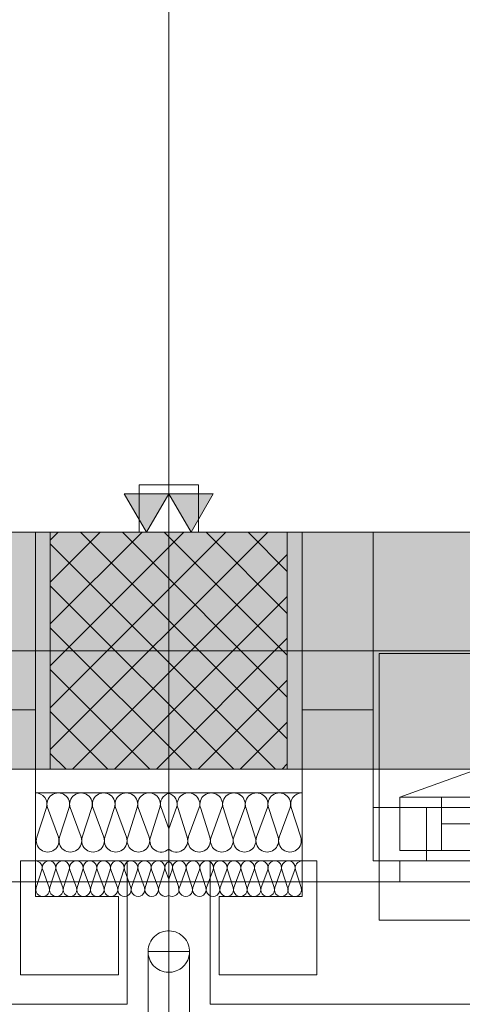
# Model space of a CAD drawing. Extents: x -620 to 3480, y 62 to 1112.
# Tile 46 of 76: x -169 to -154, y 595 to 628. Entities that reach past the tile are written whole.
import ezdxf
from ezdxf.lldxf.tags import DXFTag

# ---------------------------------------------------------------- set-up
doc = ezdxf.new("R2010")
doc.units = 0
doc.layers.get('0').update_dxf_attribs({"lineweight": 13})
for name, color, linetype, lineweight, true_color in [('30 -33 Aussenwände- 3 Aussenstützen', 7, 'Continuous', 50, 0x0000dd), ('30 -33 Aussenwände- 7 Fassade_ Elemente', 7, 'Continuous', 9, 0x00aacc), ('30 -35 Decken- 1 Konstruktion-Träger- Stahlbeton', 7, 'grob-A06GA2HT8I', 13, 0x33aa00), ('30 -38 konstruktive Einbauten-Mobile Trennwand', 7, 'Continuous', 9, 0x944cff), ('40 -41 Abwasser_Wasser_Gas- 1 Abwasser + sanitäre Anlagen', 7, 'Continuous', 9, 0xff6633), ('70 -72 Beschriftung- 2 Beschriftung Bauteile', 7, 'Continuous', 9, 0x9999ff), ('iwb_Schraffur_Unterzug', 7, 'Continuous', 5, 0xffffcc)]:
    doc.layers.add(name, color=color, linetype=linetype, lineweight=lineweight, true_color=true_color)
doc.layers.add('40 -41 Abwasser_Wasser_Gas- 2 Wasser-1', color=7, linetype='Continuous', lineweight=15)
doc.layers.add('70 -71 Achsen- 1 Gebäudeachsen', color=7, linetype='STRICHPUNKT2-A06GA2HU8I', lineweight=18)
tags = doc.linetypes.add('grob-A06GA2HT8I', pattern=[14, 3, -8, 3]).pattern_tags.tags
tags[8:9] = [DXFTag(74, 4), DXFTag(75, 0), DXFTag(340, '0'), DXFTag(46, 0.0), DXFTag(50, 0.0), DXFTag(44, 0.0), DXFTag(45, 0.0)]
tags[6:7] = [DXFTag(74, 4), DXFTag(75, 0), DXFTag(340, '0'), DXFTag(46, 0.0), DXFTag(50, 0.0), DXFTag(44, 0.0), DXFTag(45, 0.0)]
tags[4:5] = [DXFTag(74, 4), DXFTag(75, 0), DXFTag(340, '0'), DXFTag(46, 0.0), DXFTag(50, 0.0), DXFTag(44, 0.0), DXFTag(45, 0.0)]
tags = doc.linetypes.add('STRICHPUNKT2-A06GA2HU8I', pattern=[12.7, 6.35, -3.175, 0, -3.175]).pattern_tags.tags
tags[10:11] = [DXFTag(74, 4), DXFTag(75, 0), DXFTag(340, '0'), DXFTag(46, 0.0), DXFTag(50, 0.0), DXFTag(44, 0.0), DXFTag(45, 0.0)]
tags[8:9] = [DXFTag(74, 4), DXFTag(75, 0), DXFTag(340, '0'), DXFTag(46, 0.0), DXFTag(50, 0.0), DXFTag(44, 0.0), DXFTag(45, 0.0)]
tags[6:7] = [DXFTag(74, 4), DXFTag(75, 0), DXFTag(340, '0'), DXFTag(46, 0.0), DXFTag(50, 0.0), DXFTag(44, 0.0), DXFTag(45, 0.0)]
tags[4:5] = [DXFTag(74, 4), DXFTag(75, 0), DXFTag(340, '0'), DXFTag(46, 0.0), DXFTag(50, 0.0), DXFTag(44, 0.0), DXFTag(45, 0.0)]

# ---------------------------------------------------------------- blocks, each defined once
blk = doc.blocks.new('Referenz-A06GA2HW8I')
at = {"layer": '30 -33 Aussenwände- 3 Aussenstützen', "color": 0, "lineweight": -2}
for p, q in [((-167.685, 610.212), (-167.417, 610.48)), ((-167.685, 608.798), (-166.002, 610.48)), ((-167.685, 607.384), (-164.588, 610.48)), ((-167.685, 605.969), (-163.174, 610.48)), ((-167.685, 604.555), (-161.76, 610.48)), ((-167.685, 603.141), (-160.346, 610.48)), ((-166.666, 610.48), (-159.685, 603.499)), ((-165.252, 610.48), (-159.685, 604.913)), ((-163.838, 610.48), (-159.685, 606.327)), ((-162.424, 610.48), (-159.685, 607.741)), ((-161.009, 610.48), (-159.685, 609.156)), ((-167.685, 610.085), (-160.08, 602.48)), ((-166.931, 602.48), (-159.685, 609.727)), ((-167.685, 608.67), (-161.495, 602.48)), ((-165.517, 602.48), (-159.685, 608.313)), ((-163.685, 607.48), (-163.685, 605.48)), ((-167.685, 607.256), (-162.909, 602.48)), ((-164.103, 602.48), (-159.685, 606.898)), ((-164.685, 606.48), (-162.685, 606.48)), ((-167.685, 605.842), (-164.323, 602.48)), ((-162.689, 602.48), (-159.685, 605.484)), ((-167.685, 604.428), (-165.737, 602.48)), ((-161.275, 602.48), (-159.685, 604.07)), ((-167.685, 603.013), (-167.151, 602.48)), ((-159.86, 602.48), (-159.685, 602.656))]:
    blk.add_line(p, q, dxfattribs=at)
at = {"layer": '30 -33 Aussenwände- 3 Aussenstützen', "color": 0, "linetype": 'Continuous', "lineweight": -2, "ltscale": 0.13}
for p, q in [((-159.685, 610.48), (-167.685, 610.48)), ((-167.685, 610.48), (-167.685, 602.48)), ((-159.685, 602.48), (-159.685, 610.48)), ((-167.685, 602.48), (-159.685, 602.48))]:
    blk.add_line(p, q, dxfattribs=at)
at = {"layer": '30 -33 Aussenwände- 7 Fassade_ Elemente', "color": 0, "linetype": 'Continuous', "lineweight": -2, "ltscale": 0.13}
for p, q in [((-168.185, 610.48), (-324.185, 610.48)), ((-170.585, 610.48), (-168.185, 610.48)), ((-168.185, 599.38), (-168.185, 610.48)), ((-168.185, 610.48), (-168.185, 604.48)), ((-159.185, 610.48), (-156.785, 610.48)), ((-159.185, 604.48), (-159.185, 610.48)), ((-159.185, 599.38), (-159.185, 610.48)), ((-159.185, 610.48), (-3.185, 610.48)), ((-156.785, 610.48), (-156.785, 604.48)), ((-163.685, 605.48), (-163.685, 607.48)), ((-164.685, 606.48), (-162.685, 606.48)), ((-170.585, 604.48), (-168.185, 604.48)), ((-168.185, 604.48), (-168.185, 598.68)), ((-156.785, 604.48), (-159.185, 604.48)), ((-159.185, 604.48), (-159.185, 598.68)), ((-156.785, 599.38), (-156.785, 604.48)), ((-168.185, 601.68), (-163.685, 601.68)), ((-168.185, 599.38), (-168.185, 601.68)), ((-159.185, 601.68), (-163.685, 601.68)), ((-159.185, 599.38), (-159.185, 601.68)), ((-155.885, 601.53), (-133.085, 601.53)), ((-155.885, 601.53), (-154.485, 601.53)), ((-155.885, 599.73), (-155.885, 601.53)), ((-155.885, 599.73), (-155.885, 601.53)), ((-154.485, 601.53), (-154.485, 599.73)), ((-167.815, 601.18), (-168.137, 600.18)), ((-167.408, 600.18), (-167.778, 601.18)), ((-167.049, 601.18), (-167.37, 600.18)), ((-166.642, 600.18), (-167.012, 601.18)), ((-166.283, 601.18), (-166.604, 600.18)), ((-165.876, 600.18), (-166.246, 601.18)), ((-165.517, 601.18), (-165.838, 600.18)), ((-165.11, 600.18), (-165.479, 601.18)), ((-164.751, 601.18), (-165.072, 600.18)), ((-164.344, 600.18), (-164.713, 601.18)), ((-163.985, 601.18), (-164.306, 600.18)), ((-163.947, 601.18), (-163.685, 600.47)), ((-163.422, 601.18), (-163.685, 600.47)), ((-163.385, 601.18), (-163.063, 600.18)), ((-163.026, 600.18), (-162.656, 601.18)), ((-162.619, 601.18), (-162.297, 600.18)), ((-162.26, 600.18), (-161.89, 601.18)), ((-161.853, 601.18), (-161.531, 600.18)), ((-161.494, 600.18), (-161.124, 601.18)), ((-161.086, 601.18), (-160.765, 600.18)), ((-160.728, 600.18), (-160.358, 601.18)), ((-160.32, 601.18), (-159.999, 600.18)), ((-159.962, 600.18), (-159.592, 601.18)), ((-159.554, 601.18), (-159.233, 600.18)), ((-156.785, 601.18), (-132.385, 601.18)), ((-156.785, 601.18), (-154.985, 601.18)), ((-156.785, 599.38), (-156.785, 601.18)), ((-156.785, 599.38), (-156.785, 601.18)), ((-154.985, 601.18), (-154.985, 599.38)), ((-134.485, 600.63), (-154.485, 600.63)), ((-133.085, 599.73), (-155.885, 599.73)), ((-154.485, 599.73), (-155.885, 599.73)), ((-168.685, 595.54), (-168.685, 599.38)), ((-168.685, 599.38), (-168.185, 599.38)), ((-165.085, 599.38), (-168.185, 599.38)), ((-163.685, 599.38), (-168.185, 599.38)), ((-168.185, 599.38), (-168.185, 598.18)), ((-165.085, 594.54), (-165.085, 599.38)), ((-163.685, 599.38), (-159.185, 599.38)), ((-162.285, 599.38), (-159.185, 599.38)), ((-162.285, 594.54), (-162.285, 599.38)), ((-158.685, 599.38), (-159.185, 599.38)), ((-159.185, 599.38), (-159.185, 598.18)), ((-158.685, 595.54), (-158.685, 599.38)), ((-155.885, 599.38), (-156.785, 599.38)), ((-132.385, 599.38), (-156.785, 599.38)), ((-154.985, 599.38), (-156.785, 599.38)), ((-155.885, 598.68), (-155.885, 599.38)), ((-167.963, 599.08), (-168.155, 598.48)), ((-167.718, 598.48), (-167.94, 599.08)), ((-167.503, 599.08), (-167.696, 598.48)), ((-167.259, 598.481), (-167.481, 599.08)), ((-167.044, 599.081), (-167.236, 598.481)), ((-166.799, 598.481), (-167.021, 599.081)), ((-166.584, 599.081), (-166.776, 598.481)), ((-166.339, 598.481), (-166.562, 599.081)), ((-166.124, 599.081), (-166.317, 598.481)), ((-165.88, 598.482), (-166.102, 599.081)), ((-165.665, 599.082), (-165.857, 598.482)), ((-165.42, 598.482), (-165.642, 599.082)), ((-165.205, 599.082), (-165.397, 598.482)), ((-164.96, 598.482), (-165.183, 599.082)), ((-164.745, 599.082), (-164.938, 598.482)), ((-164.501, 598.483), (-164.723, 599.083)), ((-164.286, 599.083), (-164.478, 598.483)), ((-164.041, 598.483), (-164.263, 599.083)), ((-163.826, 599.083), (-164.019, 598.483)), ((-163.804, 599.083), (-163.684, 598.761)), ((-163.566, 599.083), (-163.685, 598.761)), ((-163.543, 599.083), (-163.351, 598.483)), ((-163.328, 598.483), (-163.106, 599.083)), ((-163.084, 599.083), (-162.891, 598.483)), ((-162.869, 598.483), (-162.647, 599.083)), ((-162.624, 599.082), (-162.432, 598.482)), ((-162.409, 598.482), (-162.187, 599.082)), ((-162.164, 599.082), (-161.972, 598.482)), ((-161.95, 598.482), (-161.727, 599.082)), ((-161.705, 599.082), (-161.512, 598.482)), ((-161.49, 598.482), (-161.268, 599.081)), ((-161.245, 599.081), (-161.053, 598.481)), ((-161.03, 598.481), (-160.808, 599.081)), ((-160.785, 599.081), (-160.593, 598.481)), ((-160.571, 598.481), (-160.348, 599.081)), ((-160.326, 599.081), (-160.133, 598.481)), ((-160.111, 598.481), (-159.889, 599.08)), ((-159.866, 599.08), (-159.674, 598.48)), ((-159.651, 598.48), (-159.429, 599.08)), ((-159.407, 599.08), (-159.214, 598.48)), ((9.115, 598.68), (-485.885, 598.68)), ((-168.185, 598.68), (-171.485, 598.68)), ((-159.185, 598.68), (-155.885, 598.68)), ((-168.185, 598.18), (-165.385, 598.18)), ((-165.385, 598.18), (-165.385, 595.54)), ((-159.185, 598.18), (-161.985, 598.18)), ((-161.985, 598.18), (-161.985, 595.54)), ((-165.385, 595.54), (-168.685, 595.54)), ((-161.985, 595.54), (-158.685, 595.54)), ((-327.285, 594.54), (-165.085, 594.54)), ((-0.085, 594.54), (-162.285, 594.54))]:
    blk.add_line(p, q, dxfattribs=at)
at = {"layer": '30 -33 Aussenwände- 7 Fassade_ Elemente', "color": 0, "linetype": 'grob-A06GA2HT8I', "lineweight": -2, "ltscale": 0.13}
blk.add_line((-155.885, 601.53), (-134.46, 609.328), dxfattribs=at)
at = {"layer": '30 -33 Aussenwände- 7 Fassade_ Elemente', "color": 0, "lineweight": -2}
for p, q in [((-156.585, 606.38), (-156.585, 601.18)), ((-132.385, 606.38), (-156.585, 606.38)), ((-155.885, 599.73), (-155.885, 601.53)), ((-155.885, 601.53), (-154.485, 601.53)), ((-154.485, 599.73), (-154.485, 601.53)), ((-154.485, 601.53), (-134.485, 601.53)), ((-154.985, 601.18), (-156.585, 601.18)), ((-156.585, 601.18), (-156.585, 599.38)), ((-154.985, 599.38), (-154.985, 601.18)), ((-134.485, 600.63), (-154.485, 600.63)), ((-154.485, 599.73), (-155.885, 599.73)), ((-134.485, 599.73), (-154.485, 599.73)), ((-156.585, 599.38), (-154.985, 599.38)), ((-156.585, 597.38), (-156.585, 599.38)), ((-133.985, 599.38), (-154.985, 599.38)), ((-132.385, 597.38), (-156.585, 597.38))]:
    blk.add_line(p, q, dxfattribs=at)
at = {"layer": '30 -33 Aussenwände- 7 Fassade_ Elemente', "color": 0, "linetype": 'Continuous', "lineweight": -2, "ltscale": 0.13}
for centre, major_axis, end_param in [((-168.179, 601.297), (0.364, -0.117), 1.896254), ((-167.413, 601.297), (0.364, -0.117), 3.764652), ((-166.647, 601.297), (0.364, -0.117), 3.764652), ((-165.881, 601.297), (0.364, -0.117), 3.764652), ((-165.881, 601.297), (-0.225, 0.31), 1.254884), ((-165.881, 601.297), (0.225, 0.31), 1.254884), ((-165.881, 601.297), (0.364, -0.117), 1.254884), ((-165.115, 601.297), (0.364, -0.117), 3.764652), ((-165.115, 601.297), (-0.225, 0.31), 1.254884), ((-165.115, 601.297), (0.225, 0.31), 1.254884), ((-165.115, 601.297), (0.364, -0.117), 1.254884), ((-164.349, 601.297), (-0.225, 0.31), 1.254884), ((-164.349, 601.297), (0.225, 0.31), 1.254884), ((-164.349, 601.297), (0.364, -0.117), 1.254884), ((-163.583, 601.297), (-0.102, 0.369), 1.613483), ((-163.786, 601.297), (0.364, -0.117), 1.613483), ((-163.02, 601.297), (-0.225, 0.31), 1.254884), ((-163.02, 601.297), (0.225, 0.31), 1.254884), ((-163.02, 601.297), (0.364, -0.117), 1.254884), ((-162.254, 601.297), (0.364, -0.117), 3.764652), ((-162.254, 601.297), (-0.225, 0.31), 1.254884), ((-162.254, 601.297), (0.225, 0.31), 1.254884), ((-162.254, 601.297), (0.364, -0.117), 1.254884), ((-161.488, 601.297), (0.364, -0.117), 3.764652), ((-161.488, 601.297), (-0.225, 0.31), 1.254884), ((-161.488, 601.297), (0.225, 0.31), 1.254884), ((-161.488, 601.297), (0.364, -0.117), 1.254884), ((-160.722, 601.297), (0.364, -0.117), 3.764652), ((-159.956, 601.297), (0.364, -0.117), 3.764652), ((-159.19, 601.297), (0.005, 0.383), 1.896254), ((-167.772, 600.063), (-0.364, 0.117), 3.765224), ((-167.006, 600.063), (-0.364, 0.117), 3.765224), ((-166.24, 600.063), (-0.364, 0.117), 3.765224), ((-165.474, 600.063), (-0.364, 0.117), 1.255075), ((-165.474, 600.063), (-0.364, 0.117), 3.765224), ((-165.474, 600.063), (0.225, -0.31), 1.255075), ((-164.708, 600.063), (-0.364, 0.117), 1.255075), ((-164.708, 600.063), (-0.364, 0.117), 3.765224), ((-164.708, 600.063), (0.225, -0.31), 1.255075), ((-163.942, 600.063), (-0.364, 0.117), 2.619647), ((-163.428, 600.063), (-0.257, -0.283), 2.619647), ((-162.661, 600.063), (-0.364, 0.117), 1.255075), ((-162.661, 600.063), (-0.364, 0.117), 3.765224), ((-162.661, 600.063), (0.225, -0.31), 1.255075), ((-161.895, 600.063), (-0.364, 0.117), 1.255075), ((-161.895, 600.063), (-0.364, 0.117), 3.765224), ((-161.895, 600.063), (0.225, -0.31), 1.255075), ((-161.129, 600.063), (-0.364, 0.117), 3.765224), ((-160.363, 600.063), (-0.364, 0.117), 3.765224), ((-159.597, 600.063), (-0.364, 0.117), 3.765224), ((-165.474, 600.063), (-0.225, -0.31), 1.255075), ((-164.708, 600.063), (-0.225, -0.31), 1.255075), ((-162.661, 600.063), (-0.225, -0.31), 1.255075), ((-161.895, 600.063), (-0.225, -0.31), 1.255075), ((-168.182, 599.15), (0.219, -0.07), 1.896254), ((-167.722, 599.151), (0.219, -0.07), 3.764652), ((-167.262, 599.151), (0.219, -0.07), 3.764652), ((-166.803, 599.151), (0.219, -0.07), 3.764652), ((-166.343, 599.152), (0.219, -0.07), 3.764652), ((-165.883, 599.152), (0.219, -0.07), 3.764652), ((-165.424, 599.152), (0.219, -0.07), 3.764652), ((-164.964, 599.153), (0.219, -0.07), 3.764652), ((-164.964, 599.153), (-0.135, 0.186), 1.254884), ((-164.964, 599.153), (0.135, 0.186), 1.254884), ((-164.964, 599.153), (0.219, -0.07), 1.254884), ((-164.504, 599.153), (0.219, -0.07), 3.764652), ((-164.504, 599.153), (-0.135, 0.186), 1.254884), ((-164.504, 599.153), (0.135, 0.186), 1.254884), ((-164.504, 599.153), (0.219, -0.07), 1.254884), ((-164.045, 599.153), (-0.135, 0.186), 1.254884), ((-164.045, 599.153), (0.135, 0.186), 1.254884), ((-164.045, 599.153), (0.219, -0.07), 1.254884), ((-163.585, 599.154), (-0.1, 0.207), 1.434048), ((-163.784, 599.154), (0.219, -0.071), 1.434048), ((-163.325, 599.153), (-0.135, 0.186), 1.254884), ((-163.325, 599.153), (0.135, 0.186), 1.254884), ((-163.325, 599.153), (0.219, -0.071), 1.254884), ((-162.865, 599.153), (0.219, -0.071), 3.764652), ((-162.865, 599.153), (-0.135, 0.186), 1.254884), ((-162.865, 599.153), (0.135, 0.186), 1.254884), ((-162.865, 599.153), (0.219, -0.071), 1.254884), ((-162.405, 599.153), (0.219, -0.071), 3.764652), ((-162.405, 599.153), (-0.135, 0.186), 1.254884), ((-162.405, 599.153), (0.135, 0.186), 1.254884), ((-162.405, 599.153), (0.219, -0.071), 1.254884), ((-161.946, 599.152), (0.219, -0.071), 3.764652), ((-161.486, 599.152), (0.219, -0.071), 3.764652), ((-161.026, 599.152), (0.219, -0.071), 3.764652), ((-160.567, 599.151), (0.219, -0.071), 3.764652), ((-160.107, 599.151), (0.219, -0.071), 3.764652), ((-159.648, 599.151), (0.219, -0.071), 3.764652), ((-159.188, 599.15), (0.003, 0.23), 1.896254), ((-167.937, 598.41), (-0.219, 0.07), 3.765224), ((-167.477, 598.41), (-0.219, 0.07), 3.765224), ((-167.017, 598.41), (-0.219, 0.07), 3.765224), ((-166.558, 598.411), (-0.219, 0.07), 3.765224), ((-166.098, 598.411), (-0.219, 0.07), 3.765224), ((-165.638, 598.411), (-0.219, 0.07), 3.765224), ((-165.179, 598.412), (-0.219, 0.07), 3.765224), ((-164.719, 598.412), (-0.219, 0.07), 3.765224), ((-164.719, 598.412), (-0.219, 0.07), 1.255075), ((-164.719, 598.412), (0.135, -0.186), 1.255075), ((-164.26, 598.412), (-0.219, 0.07), 3.765224), ((-164.26, 598.412), (-0.219, 0.07), 1.255075), ((-164.26, 598.412), (0.135, -0.186), 1.255075), ((-163.8, 598.413), (-0.219, 0.07), 2.411197), ((-163.57, 598.413), (-0.116, -0.198), 2.411197), ((-163.11, 598.412), (-0.219, 0.071), 1.255075), ((-163.11, 598.412), (-0.219, 0.071), 3.765224), ((-163.11, 598.412), (0.135, -0.186), 1.255075), ((-162.65, 598.412), (-0.219, 0.071), 1.255075), ((-162.65, 598.412), (-0.219, 0.071), 3.765224), ((-162.65, 598.412), (0.135, -0.186), 1.255075), ((-162.191, 598.412), (-0.219, 0.071), 3.765224), ((-161.731, 598.411), (-0.219, 0.071), 3.765224), ((-161.271, 598.411), (-0.219, 0.071), 3.765224), ((-160.812, 598.411), (-0.219, 0.071), 3.765224), ((-160.352, 598.41), (-0.219, 0.071), 3.765224), ((-159.892, 598.41), (-0.219, 0.071), 3.765224), ((-159.433, 598.41), (-0.219, 0.071), 3.765224), ((-164.719, 598.412), (-0.135, -0.186), 1.255075), ((-164.26, 598.412), (-0.135, -0.186), 1.255075), ((-163.11, 598.412), (-0.135, -0.186), 1.255075), ((-162.65, 598.412), (-0.135, -0.186), 1.255075)]:
    blk.add_ellipse(centre, major_axis=major_axis, ratio=1, start_param=0, end_param=end_param, dxfattribs=at)
at = {"layer": '30 -35 Decken- 1 Konstruktion-Träger- Stahlbeton', "color": 0, "lineweight": -2}
for p, q in [((-489.685, 610.48), (-2.685, 610.48)), ((-489.685, 602.48), (-2.685, 602.48))]:
    blk.add_line(p, q, dxfattribs=at)
at = {"layer": '30 -38 konstruktive Einbauten-Mobile Trennwand', "color": 0, "linetype": 'grob-A06GA2HT8I', "lineweight": -2, "ltscale": 0.13}
blk.add_line((-163.685, 763.98), (-163.685, 612.08), dxfattribs=at)
at = {"layer": '30 -38 konstruktive Einbauten-Mobile Trennwand', "color": 0, "linetype": 'Continuous', "lineweight": -2, "ltscale": 0.13}
for p, q in [((-164.685, 612.08), (-162.685, 612.08)), ((-164.685, 610.48), (-164.685, 612.08)), ((-162.685, 612.08), (-162.685, 610.48)), ((-162.685, 610.48), (-164.685, 610.48))]:
    blk.add_line(p, q, dxfattribs=at)
at = {"layer": '40 -41 Abwasser_Wasser_Gas- 1 Abwasser + sanitäre Anlagen', "color": 0, "linetype": 'grob-A06GA2HT8I', "lineweight": -2, "ltscale": 0.13}
for p, q in [((-164.385, 585.62), (-164.385, 596.32)), ((-164.385, 596.32), (-162.985, 596.32)), ((-162.985, 596.32), (-162.985, 587.02))]:
    blk.add_line(p, q, dxfattribs=at)
at = {"layer": '40 -41 Abwasser_Wasser_Gas- 2 Wasser-1', "color": 0, "linetype": 'Continuous', "lineweight": -2, "ltscale": 0.13}
for p, q in [((-164.254, 596.728), (-164.211, 596.782)), ((-164.254, 596.728), (-164.211, 596.782)), ((-164.211, 596.782), (-164.163, 596.831)), ((-164.211, 596.782), (-164.163, 596.831)), ((-164.163, 596.831), (-164.111, 596.876)), ((-164.163, 596.831), (-164.111, 596.876)), ((-164.111, 596.876), (-164.054, 596.915)), ((-164.111, 596.876), (-164.054, 596.915)), ((-164.054, 596.915), (-163.994, 596.948)), ((-164.054, 596.915), (-163.994, 596.948)), ((-163.994, 596.948), (-163.931, 596.975)), ((-163.994, 596.948), (-163.931, 596.975)), ((-163.931, 596.975), (-163.866, 596.996)), ((-163.931, 596.975), (-163.866, 596.996)), ((-163.866, 596.996), (-163.799, 597.011)), ((-163.866, 596.996), (-163.799, 597.011)), ((-163.799, 597.011), (-163.731, 597.019)), ((-163.799, 597.011), (-163.731, 597.019)), ((-163.731, 597.019), (-163.662, 597.02)), ((-163.731, 597.019), (-163.662, 597.02)), ((-163.662, 597.02), (-163.593, 597.014)), ((-163.662, 597.02), (-163.593, 597.014)), ((-163.593, 597.014), (-163.526, 597.002)), ((-163.593, 597.014), (-163.526, 597.002)), ((-163.526, 597.002), (-163.46, 596.983)), ((-163.526, 597.002), (-163.46, 596.983)), ((-163.46, 596.983), (-163.396, 596.958)), ((-163.46, 596.983), (-163.396, 596.958)), ((-163.396, 596.958), (-163.335, 596.926)), ((-163.396, 596.958), (-163.335, 596.926)), ((-163.335, 596.926), (-163.277, 596.889)), ((-163.335, 596.926), (-163.277, 596.889)), ((-163.277, 596.889), (-163.223, 596.846)), ((-163.277, 596.889), (-163.223, 596.846)), ((-163.223, 596.846), (-163.174, 596.799)), ((-163.223, 596.846), (-163.174, 596.799)), ((-163.174, 596.799), (-163.129, 596.746)), ((-163.174, 596.799), (-163.129, 596.746)), ((-164.379, 596.412), (-164.366, 596.479)), ((-164.379, 596.412), (-164.366, 596.479)), ((-164.366, 596.479), (-164.348, 596.545)), ((-164.366, 596.479), (-164.348, 596.545)), ((-164.348, 596.545), (-164.322, 596.609)), ((-164.348, 596.545), (-164.322, 596.609)), ((-164.322, 596.609), (-164.291, 596.67)), ((-164.322, 596.609), (-164.291, 596.67)), ((-164.291, 596.67), (-164.254, 596.728)), ((-164.291, 596.67), (-164.254, 596.728)), ((-163.129, 596.746), (-163.09, 596.69)), ((-163.129, 596.746), (-163.09, 596.69)), ((-163.09, 596.69), (-163.057, 596.63)), ((-163.09, 596.69), (-163.057, 596.63)), ((-163.057, 596.63), (-163.03, 596.567)), ((-163.057, 596.63), (-163.03, 596.567)), ((-163.03, 596.567), (-163.009, 596.501)), ((-163.03, 596.567), (-163.009, 596.501)), ((-163.009, 596.501), (-162.994, 596.434)), ((-163.009, 596.501), (-162.994, 596.434)), ((-164.384, 596.343), (-164.379, 596.412)), ((-164.384, 596.343), (-164.379, 596.412)), ((-164.383, 596.274), (-164.384, 596.343)), ((-164.383, 596.274), (-164.384, 596.343)), ((-164.375, 596.206), (-164.383, 596.274)), ((-164.375, 596.206), (-164.383, 596.274)), ((-164.361, 596.139), (-164.375, 596.206)), ((-164.361, 596.139), (-164.375, 596.206)), ((-164.34, 596.074), (-164.361, 596.139)), ((-164.34, 596.074), (-164.361, 596.139)), ((-163.003, 596.161), (-163.022, 596.095)), ((-163.003, 596.161), (-163.022, 596.095)), ((-162.991, 596.229), (-163.003, 596.161)), ((-162.991, 596.229), (-163.003, 596.161)), ((-162.994, 596.434), (-162.986, 596.366)), ((-162.994, 596.434), (-162.986, 596.366)), ((-162.985, 596.297), (-162.991, 596.229)), ((-162.985, 596.297), (-162.991, 596.229)), ((-162.986, 596.366), (-162.985, 596.297)), ((-162.986, 596.366), (-162.985, 596.297)), ((-164.313, 596.011), (-164.34, 596.074)), ((-164.313, 596.011), (-164.34, 596.074)), ((-164.279, 595.951), (-164.313, 596.011)), ((-164.279, 595.951), (-164.313, 596.011)), ((-164.24, 595.894), (-164.279, 595.951)), ((-164.24, 595.894), (-164.279, 595.951)), ((-164.196, 595.842), (-164.24, 595.894)), ((-164.196, 595.842), (-164.24, 595.894)), ((-164.146, 595.794), (-164.196, 595.842)), ((-164.146, 595.794), (-164.196, 595.842)), ((-164.092, 595.751), (-164.146, 595.794)), ((-164.092, 595.751), (-164.146, 595.794)), ((-163.206, 595.809), (-163.259, 595.765)), ((-163.206, 595.809), (-163.259, 595.765)), ((-163.158, 595.859), (-163.206, 595.809)), ((-163.158, 595.859), (-163.206, 595.809)), ((-163.116, 595.912), (-163.158, 595.859)), ((-163.116, 595.912), (-163.158, 595.859)), ((-163.079, 595.97), (-163.116, 595.912)), ((-163.079, 595.97), (-163.116, 595.912)), ((-163.047, 596.031), (-163.079, 595.97)), ((-163.047, 596.031), (-163.079, 595.97)), ((-163.022, 596.095), (-163.047, 596.031)), ((-163.022, 596.095), (-163.047, 596.031)), ((-164.035, 595.714), (-164.092, 595.751)), ((-164.035, 595.714), (-164.092, 595.751)), ((-163.974, 595.683), (-164.035, 595.714)), ((-163.974, 595.683), (-164.035, 595.714)), ((-163.91, 595.657), (-163.974, 595.683)), ((-163.91, 595.657), (-163.974, 595.683)), ((-163.844, 595.638), (-163.91, 595.657)), ((-163.844, 595.638), (-163.91, 595.657)), ((-163.776, 595.626), (-163.844, 595.638)), ((-163.776, 595.626), (-163.844, 595.638)), ((-163.708, 595.621), (-163.776, 595.626)), ((-163.708, 595.621), (-163.776, 595.626)), ((-163.639, 595.622), (-163.708, 595.621)), ((-163.639, 595.622), (-163.708, 595.621)), ((-163.571, 595.63), (-163.639, 595.622)), ((-163.571, 595.63), (-163.639, 595.622)), ((-163.504, 595.644), (-163.571, 595.63)), ((-163.504, 595.644), (-163.571, 595.63)), ((-163.438, 595.665), (-163.504, 595.644)), ((-163.438, 595.665), (-163.504, 595.644)), ((-163.375, 595.692), (-163.438, 595.665)), ((-163.375, 595.692), (-163.438, 595.665)), ((-163.315, 595.726), (-163.375, 595.692)), ((-163.315, 595.726), (-163.375, 595.692)), ((-163.259, 595.765), (-163.315, 595.726)), ((-163.259, 595.765), (-163.315, 595.726))]:
    blk.add_line(p, q, dxfattribs=at)
at = {"layer": '70 -71 Achsen- 1 Gebäudeachsen', "color": 0, "linetype": 'STRICHPUNKT2-A06GA2HU8I', "lineweight": -2, "ltscale": 0.13}
for p, q in [((-163.685, 1081.42), (-163.685, 81.98)), ((-561.186, 606.48), (86.255, 606.48))]:
    blk.add_line(p, q, dxfattribs=at)
at = {"layer": '70 -72 Beschriftung- 2 Beschriftung Bauteile', "color": 0, "lineweight": -2}
for p, q in [((-164.435, 610.48), (-165.185, 611.779)), ((-165.185, 611.779), (-163.685, 611.779)), ((-163.685, 611.779), (-164.435, 610.48)), ((-162.935, 610.48), (-163.685, 611.779)), ((-163.685, 611.779), (-162.185, 611.779)), ((-162.185, 611.779), (-162.935, 610.48))]:
    blk.add_line(p, q, dxfattribs=at)
for points in [[(-164.435, 610.48), (-165.185, 611.779), (-164.435, 611.779)], [(-164.435, 610.48), (-164.435, 611.779), (-163.685, 611.779)], [(-162.935, 610.48), (-163.685, 611.779), (-162.935, 611.779)], [(-162.935, 610.48), (-162.935, 611.779), (-162.185, 611.779)]]:
    blk.add_solid(points, dxfattribs=at)
blk = doc.blocks.new('Referenz-A06GA2HY8I')
at = {"layer": 'iwb_Schraffur_Unterzug', "linetype": 'Continuous', "ltscale": 0.13}
for points in [[(-561.186, 610.48), (-2.685, 610.48), (-2.685, 602.48)], [(-561.186, 610.48), (-2.685, 602.48), (-561.186, 604.746)], [(-561.186, 604.746), (-2.685, 602.48), (-561.186, 602.48)]]:
    blk.add_solid(points, dxfattribs=at)

msp = doc.modelspace()

# ---------------------------------------------------------------- block references
at = {"color": 8, "lineweight": 13, "ltscale": 0.13, "true_color": 0x808080}
msp.add_blockref('Referenz-A06GA2HW8I', (0, 0), dxfattribs=at)
at = {"color": 8, "lineweight": 25, "ltscale": 0.25, "true_color": 0x808080}
msp.add_blockref('Referenz-A06GA2HY8I', (0, 0), dxfattribs=at)

doc.saveas('drawing.dxf')
